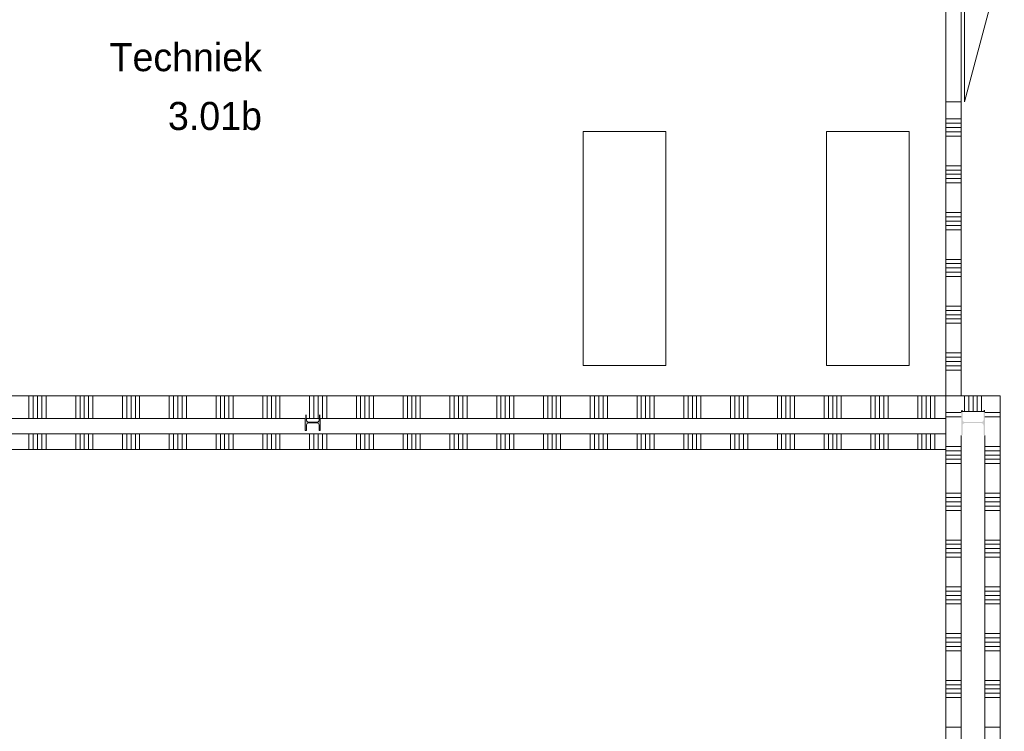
# Model space of a CAD drawing. Header units: millimetres. Extents: x -409 to 257590, y -7854 to 67330.
# Tile 199 of 205: x 173761 to 180076, y 19283 to 23846. Entities that reach past the tile are written whole.
import ezdxf
from ezdxf.enums import TextEntityAlignment as Align

# ---------------------------------------------------------------- set-up
doc = ezdxf.new("R2010")
doc.units = ezdxf.units.MM
doc.header["$MEASUREMENT"] = 0
for name, color, linetype in [('22 NC Binnenwanden', 7, 'Continuous'), ('22 NC Binnenwanden Doorsnede-arcering', 7, 'Continuous'), ('New_22 NC Binnenwanden', 7, 'Continuous'), ('New_22 NC Binnenwanden Deuren', 7, 'Continuous'), ('New_22 NC Binnenwanden Doorsnede-arcering', 7, 'Continuous'), ('New_22 NC Binnenwanden Laagscheidingslijnen', 7, 'Continuous'), ('New_23 Vloeren', 7, 'Continuous'), ('New_Z Ruimtefuncties', 7, 'Continuous'), ('New_Z Ruimtefuncties Zone omranding', 7, 'Continuous'), ('New_Z Ruimtefuncties Zone tekst', 7, 'Continuous'), ('S-COLS-____-OTLN.RVT S', 7, 'Continuous'), ('S-COLS-____-OTLN.RVT S Doorsnede-arcering', 7, 'Continuous')]:
    doc.layers.add(name, color=color, linetype=linetype)
doc.styles.add('GENERATED_STYLE_1', font='txt')

# ---------------------------------------------------------------- blocks, each defined once
blk = doc.blocks.new('Slab_50_3', base_point=(152039.9, 25995.4))
at = {"layer": 'New_23 Vloeren', "color": 1, "linetype": 'Continuous', "lineweight": 0, "flags": 128}
blk.add_lwpolyline([(152039.9, 25995.4), (152039.9, 21435), (166925.3, 21435), (166925.3, 22795), (166805.3, 22795), (166805.3, 24010), (171185.5, 24010, -0.225909), (171564, 23215), (171564.9, 23215), (171564.9, 21435), (180049.9, 21435), (180049.9, 15265.6), (183789.9, 15265.6), (183789.9, 25995.4), (179799.9, 25995.4)], format="xyb", close=True, dxfattribs=at)
for points in [[(177374.9, 21629.6), (177904.9, 21629.6), (177904.9, 23129.6), (177374.9, 23129.6)], [(178934.9, 23129.6), (179464.9, 23129.6), (179464.9, 21629.6), (178934.9, 21629.6)]]:
    blk.add_lwpolyline(points, close=True, dxfattribs=at)
blk = doc.blocks.new('Techniek_3.01b_75_3', base_point=(174827.8, 23407.5))
at = {"layer": 'New_Z Ruimtefuncties Zone tekst', "color": 2, "lineweight": 0, "style": 'GENERATED_STYLE_1'}
for tag, p in [('ROOM_NAME', (175314.1, 23696.3)), ('DUMMY_938', (175314.1, 23737.5)), ('ROOM_NUMBER', (175314.1, 23319.2)), ('DUMMY_939', (175314.1, 23360.3))]:
    blk.add_attdef(tag, text='', height=180, dxfattribs=at).set_placement(p, align=Align.TOP_RIGHT)
blk = doc.blocks.new('*X2502', base_point=(122029.9, 0))
at = {"layer": 'New_22 NC Binnenwanden Doorsnede-arcering', "color": 254, "linetype": 'Continuous', "lineweight": 0, "true_color": 0xe9ebeb}
for p, q in [((173820.2, 21398.3), (173820.2, 21435)), ((173847.6, 21398.3), (173847.6, 21435)), ((173875, 21398.3), (173875, 21435)), ((173902.5, 21398.3), (173902.5, 21435)), ((173929.9, 21398.3), (173929.9, 21435)), ((174120.2, 21398.3), (174120.2, 21435)), ((174147.6, 21398.3), (174147.6, 21435)), ((174175, 21398.3), (174175, 21435)), ((174202.5, 21398.3), (174202.5, 21435)), ((174229.9, 21398.3), (174229.9, 21435)), ((174420.2, 21398.3), (174420.2, 21435)), ((174447.6, 21398.3), (174447.6, 21435)), ((174475, 21398.3), (174475, 21435)), ((174502.5, 21398.3), (174502.5, 21435)), ((174529.9, 21398.3), (174529.9, 21435)), ((174720.2, 21398.3), (174720.2, 21435)), ((174747.6, 21398.3), (174747.6, 21435)), ((174775, 21398.3), (174775, 21435)), ((174802.5, 21398.3), (174802.5, 21435)), ((174829.9, 21398.3), (174829.9, 21435)), ((175020.2, 21398.3), (175020.2, 21435)), ((175047.6, 21398.3), (175047.6, 21435)), ((175075, 21398.3), (175075, 21435)), ((175102.5, 21398.3), (175102.5, 21435)), ((175129.9, 21398.3), (175129.9, 21435)), ((175320.2, 21398.3), (175320.2, 21435)), ((175347.6, 21398.3), (175347.6, 21435)), ((175375, 21398.3), (175375, 21435)), ((175402.5, 21398.3), (175402.5, 21435)), ((175429.9, 21398.3), (175429.9, 21435)), ((175620.2, 21398.3), (175620.2, 21435)), ((175647.6, 21398.3), (175647.6, 21435)), ((175675, 21398.3), (175675, 21435)), ((175702.5, 21398.3), (175702.5, 21435)), ((175729.9, 21398.3), (175729.9, 21435)), ((175920.2, 21398.3), (175920.2, 21435)), ((175947.6, 21398.3), (175947.6, 21435)), ((175975, 21398.3), (175975, 21435)), ((176002.5, 21398.3), (176002.5, 21435)), ((176029.9, 21398.3), (176029.9, 21435)), ((176220.2, 21398.3), (176220.2, 21435)), ((176247.6, 21398.3), (176247.6, 21435)), ((176275, 21398.3), (176275, 21435)), ((176302.5, 21398.3), (176302.5, 21435)), ((176329.9, 21398.3), (176329.9, 21435)), ((176520.2, 21398.3), (176520.2, 21435)), ((176547.6, 21398.3), (176547.6, 21435)), ((176575, 21398.3), (176575, 21435)), ((176602.5, 21398.3), (176602.5, 21435)), ((176629.9, 21398.3), (176629.9, 21435)), ((176820.2, 21398.3), (176820.2, 21435)), ((176847.6, 21398.3), (176847.6, 21435)), ((176875, 21398.3), (176875, 21435)), ((176902.5, 21398.3), (176902.5, 21435)), ((176929.9, 21398.3), (176929.9, 21435)), ((177120.2, 21398.3), (177120.2, 21435)), ((177147.6, 21398.3), (177147.6, 21435)), ((177175, 21398.3), (177175, 21435)), ((177202.5, 21398.3), (177202.5, 21435)), ((177229.9, 21398.3), (177229.9, 21435)), ((177420.2, 21398.3), (177420.2, 21435)), ((177447.6, 21398.3), (177447.6, 21435)), ((177475, 21398.3), (177475, 21435)), ((177502.5, 21398.3), (177502.5, 21435)), ((177529.9, 21398.3), (177529.9, 21435)), ((177720.2, 21398.3), (177720.2, 21435)), ((177747.6, 21398.3), (177747.6, 21435)), ((177775, 21398.3), (177775, 21435)), ((177802.5, 21398.3), (177802.5, 21435)), ((177829.9, 21398.3), (177829.9, 21435)), ((178020.2, 21398.3), (178020.2, 21435)), ((178047.6, 21398.3), (178047.6, 21435)), ((178075, 21398.3), (178075, 21435)), ((178102.5, 21398.3), (178102.5, 21435)), ((178129.9, 21398.3), (178129.9, 21435)), ((178320.2, 21398.3), (178320.2, 21435)), ((178347.6, 21398.3), (178347.6, 21435)), ((178375, 21398.3), (178375, 21435)), ((178402.5, 21398.3), (178402.5, 21435)), ((178429.9, 21398.3), (178429.9, 21435)), ((178620.2, 21398.3), (178620.2, 21435)), ((178647.6, 21398.3), (178647.6, 21435)), ((178675, 21398.3), (178675, 21435)), ((178702.5, 21398.3), (178702.5, 21435)), ((178729.9, 21398.3), (178729.9, 21435)), ((178920.2, 21398.3), (178920.2, 21435)), ((178947.6, 21398.3), (178947.6, 21435)), ((178975, 21398.3), (178975, 21435)), ((179002.5, 21398.3), (179002.5, 21435)), ((179029.9, 21398.3), (179029.9, 21435)), ((179220.2, 21398.3), (179220.2, 21435)), ((179247.6, 21398.3), (179247.6, 21435)), ((179275, 21398.3), (179275, 21435)), ((179302.5, 21398.3), (179302.5, 21435)), ((179329.9, 21398.3), (179329.9, 21435)), ((179520.2, 21398.3), (179520.2, 21435)), ((179547.6, 21398.3), (179547.6, 21435)), ((179575, 21398.3), (179575, 21435)), ((179602.5, 21398.3), (179602.5, 21435)), ((179629.9, 21398.3), (179629.9, 21435)), ((173820.2, 21290), (173820.2, 21398.3)), ((173847.6, 21290), (173847.6, 21398.3)), ((173875, 21290), (173875, 21398.3)), ((173902.5, 21290), (173902.5, 21398.3)), ((173929.9, 21290), (173929.9, 21398.3)), ((174120.2, 21290), (174120.2, 21398.3)), ((174147.6, 21290), (174147.6, 21398.3)), ((174175, 21290), (174175, 21398.3)), ((174202.5, 21290), (174202.5, 21398.3)), ((174229.9, 21290), (174229.9, 21398.3)), ((174420.2, 21290), (174420.2, 21398.3)), ((174447.6, 21290), (174447.6, 21398.3)), ((174475, 21290), (174475, 21398.3)), ((174502.5, 21290), (174502.5, 21398.3)), ((174529.9, 21290), (174529.9, 21398.3)), ((174720.2, 21290), (174720.2, 21398.3)), ((174747.6, 21290), (174747.6, 21398.3)), ((174775, 21290), (174775, 21398.3)), ((174802.5, 21290), (174802.5, 21398.3)), ((174829.9, 21290), (174829.9, 21398.3)), ((175020.2, 21290), (175020.2, 21398.3)), ((175047.6, 21290), (175047.6, 21398.3)), ((175075, 21290), (175075, 21398.3)), ((175102.5, 21290), (175102.5, 21398.3)), ((175129.9, 21290), (175129.9, 21398.3)), ((175320.2, 21290), (175320.2, 21398.3)), ((175347.6, 21290), (175347.6, 21398.3)), ((175375, 21290), (175375, 21398.3)), ((175402.5, 21290), (175402.5, 21398.3)), ((175429.9, 21290), (175429.9, 21398.3)), ((175620.2, 21290), (175620.2, 21398.3)), ((175647.6, 21290), (175647.6, 21398.3)), ((175675, 21290), (175675, 21398.3)), ((175702.5, 21290), (175702.5, 21398.3)), ((175729.9, 21290), (175729.9, 21398.3)), ((175920.2, 21290), (175920.2, 21398.3)), ((175947.6, 21290), (175947.6, 21398.3)), ((175975, 21290), (175975, 21398.3)), ((176002.5, 21290), (176002.5, 21398.3)), ((176029.9, 21290), (176029.9, 21398.3)), ((176220.2, 21290), (176220.2, 21398.3)), ((176247.6, 21290), (176247.6, 21398.3)), ((176275, 21290), (176275, 21398.3)), ((176302.5, 21290), (176302.5, 21398.3)), ((176329.9, 21290), (176329.9, 21398.3)), ((176520.2, 21290), (176520.2, 21398.3)), ((176547.6, 21290), (176547.6, 21398.3)), ((176575, 21290), (176575, 21398.3)), ((176602.5, 21290), (176602.5, 21398.3)), ((176629.9, 21290), (176629.9, 21398.3)), ((176820.2, 21290), (176820.2, 21398.3)), ((176847.6, 21290), (176847.6, 21398.3)), ((176875, 21290), (176875, 21398.3)), ((176902.5, 21290), (176902.5, 21398.3)), ((176929.9, 21290), (176929.9, 21398.3)), ((177120.2, 21290), (177120.2, 21398.3)), ((177147.6, 21290), (177147.6, 21398.3)), ((177175, 21290), (177175, 21398.3)), ((177202.5, 21290), (177202.5, 21398.3)), ((177229.9, 21290), (177229.9, 21398.3)), ((177420.2, 21290), (177420.2, 21398.3)), ((177447.6, 21290), (177447.6, 21398.3)), ((177475, 21290), (177475, 21398.3)), ((177502.5, 21290), (177502.5, 21398.3)), ((177529.9, 21290), (177529.9, 21398.3)), ((177720.2, 21290), (177720.2, 21398.3)), ((177747.6, 21290), (177747.6, 21398.3)), ((177775, 21290), (177775, 21398.3)), ((177802.5, 21290), (177802.5, 21398.3)), ((177829.9, 21290), (177829.9, 21398.3)), ((178020.2, 21290), (178020.2, 21398.3)), ((178047.6, 21290), (178047.6, 21398.3)), ((178075, 21290), (178075, 21398.3)), ((178102.5, 21290), (178102.5, 21398.3)), ((178129.9, 21290), (178129.9, 21398.3)), ((178320.2, 21290), (178320.2, 21398.3)), ((178347.6, 21290), (178347.6, 21398.3)), ((178375, 21290), (178375, 21398.3)), ((178402.5, 21290), (178402.5, 21398.3)), ((178429.9, 21290), (178429.9, 21398.3)), ((178620.2, 21290), (178620.2, 21398.3)), ((178647.6, 21290), (178647.6, 21398.3)), ((178675, 21290), (178675, 21398.3)), ((178702.5, 21290), (178702.5, 21398.3)), ((178729.9, 21290), (178729.9, 21398.3)), ((178920.2, 21290), (178920.2, 21398.3)), ((178947.6, 21290), (178947.6, 21398.3)), ((178975, 21290), (178975, 21398.3)), ((179002.5, 21290), (179002.5, 21398.3)), ((179029.9, 21290), (179029.9, 21398.3)), ((179220.2, 21290), (179220.2, 21398.3)), ((179247.6, 21290), (179247.6, 21398.3)), ((179275, 21290), (179275, 21398.3)), ((179302.5, 21290), (179302.5, 21398.3)), ((179329.9, 21290), (179329.9, 21398.3)), ((179520.2, 21290), (179520.2, 21398.3)), ((179547.6, 21290), (179547.6, 21398.3)), ((179575, 21290), (179575, 21398.3)), ((179602.5, 21290), (179602.5, 21398.3)), ((179629.9, 21290), (179629.9, 21398.3))]:
    blk.add_line(p, q, dxfattribs=at)
blk = doc.blocks.new('Wall_579_3', base_point=(152039.9, 21435))
at = {"layer": 'New_22 NC Binnenwanden', "color": 8, "linetype": 'Continuous', "lineweight": 0, "true_color": 0x778488, "flags": 128}
for points in [[(179699.9, 21435), (152039.9, 21435)], [(179699.9, 21435), (179699.9, 21290)], [(171688.4, 21290), (175591.9, 21290)], [(175600.4, 21290), (175679.9, 21290)], [(175688.4, 21290), (179699.9, 21290)]]:
    blk.add_lwpolyline(points, dxfattribs=at)
at = {"layer": 'New_22 NC Binnenwanden', "color": 8, "lineweight": 0, "true_color": 0x778488}
blk.add_blockref('*X2502', (122029.9, 0), dxfattribs=at)
blk = doc.blocks.new('*X2546', base_point=(122029.9, 0))
at = {"layer": 'New_22 NC Binnenwanden Doorsnede-arcering', "color": 254, "linetype": 'Continuous', "lineweight": 0, "true_color": 0xe9ebeb}
for p, q in [((179951.4, 21327.4), (180049.9, 21327.4)), ((179951.4, 21300), (180049.9, 21300)), ((179949.9, 21109.7), (180049.9, 21109.7)), ((179949.9, 21082.3), (180049.9, 21082.3)), ((179949.9, 21054.9), (180049.9, 21054.9)), ((179949.9, 21027.4), (180049.9, 21027.4)), ((179949.9, 21000), (180049.9, 21000)), ((179949.9, 20809.7), (180049.9, 20809.7)), ((179949.9, 20782.3), (180049.9, 20782.3)), ((179949.9, 20754.9), (180049.9, 20754.9)), ((179949.9, 20727.4), (180049.9, 20727.4)), ((179949.9, 20700), (180049.9, 20700)), ((179949.9, 20509.7), (180049.9, 20509.7)), ((179949.9, 20482.3), (180049.9, 20482.3)), ((179949.9, 20454.9), (180049.9, 20454.9)), ((179949.9, 20427.4), (180049.9, 20427.4)), ((179949.9, 20400), (180049.9, 20400)), ((179949.9, 20209.7), (180049.9, 20209.7)), ((179949.9, 20182.3), (180049.9, 20182.3)), ((179949.9, 20154.9), (180049.9, 20154.9)), ((179949.9, 20127.4), (180049.9, 20127.4)), ((179949.9, 20100), (180049.9, 20100)), ((179949.9, 19909.7), (180049.9, 19909.7)), ((179949.9, 19882.3), (180049.9, 19882.3)), ((179949.9, 19854.9), (180049.9, 19854.9)), ((179949.9, 19827.4), (180049.9, 19827.4)), ((179949.9, 19800), (180049.9, 19800)), ((179949.9, 19609.7), (180049.9, 19609.7)), ((179949.9, 19582.3), (180049.9, 19582.3)), ((179949.9, 19554.9), (180049.9, 19554.9)), ((179949.9, 19527.4), (180049.9, 19527.4)), ((179949.9, 19500), (180049.9, 19500)), ((179949.9, 19309.7), (180049.9, 19309.7))]:
    blk.add_line(p, q, dxfattribs=at)
blk = doc.blocks.new('*X2547', base_point=(122029.9, 0))
at = {"layer": 'New_22 NC Binnenwanden Doorsnede-arcering', "color": 254, "linetype": 'Continuous', "lineweight": 0, "true_color": 0xe9ebeb}
for p, q in [((179699.9, 21327.4), (179798.9, 21327.4)), ((179699.9, 21300), (179798.9, 21300)), ((179699.9, 21109.7), (179799.9, 21109.7)), ((179699.9, 21082.3), (179799.9, 21082.3)), ((179699.9, 21054.9), (179799.9, 21054.9)), ((179699.9, 21027.4), (179799.9, 21027.4)), ((179699.9, 21000), (179799.9, 21000)), ((179699.9, 20809.7), (179799.9, 20809.7)), ((179699.9, 20782.3), (179799.9, 20782.3)), ((179699.9, 20754.9), (179799.9, 20754.9)), ((179699.9, 20727.4), (179799.9, 20727.4)), ((179699.9, 20700), (179799.9, 20700)), ((179699.9, 20509.7), (179799.9, 20509.7)), ((179699.9, 20482.3), (179799.9, 20482.3)), ((179699.9, 20454.9), (179799.9, 20454.9)), ((179699.9, 20427.4), (179799.9, 20427.4)), ((179699.9, 20400), (179799.9, 20400)), ((179699.9, 20209.7), (179799.9, 20209.7)), ((179699.9, 20182.3), (179799.9, 20182.3)), ((179699.9, 20154.9), (179799.9, 20154.9)), ((179699.9, 20127.4), (179799.9, 20127.4)), ((179699.9, 20100), (179799.9, 20100)), ((179699.9, 19909.7), (179799.9, 19909.7)), ((179699.9, 19882.3), (179799.9, 19882.3)), ((179699.9, 19854.9), (179799.9, 19854.9)), ((179699.9, 19827.4), (179799.9, 19827.4)), ((179699.9, 19800), (179799.9, 19800)), ((179699.9, 19609.7), (179799.9, 19609.7)), ((179699.9, 19582.3), (179799.9, 19582.3)), ((179699.9, 19554.9), (179799.9, 19554.9)), ((179699.9, 19527.4), (179799.9, 19527.4)), ((179699.9, 19500), (179799.9, 19500)), ((179699.9, 19309.7), (179799.9, 19309.7))]:
    blk.add_line(p, q, dxfattribs=at)
blk = doc.blocks.new('Wall_590_3', base_point=(179874.9, 8550))
at = {"layer": 'New_22 NC Binnenwanden', "color": 8, "linetype": 'Continuous', "lineweight": 0, "true_color": 0x778488, "flags": 128}
for points in [[(179699.9, 21335), (179699.9, 8550)], [(179902.7, 21335), (179799.9, 21335)], [(179949.9, 21335), (179909.6, 21335)], [(180049.9, 8550), (180049.9, 21335)]]:
    blk.add_lwpolyline(points, dxfattribs=at)
at = {"layer": 'New_22 NC Binnenwanden Laagscheidingslijnen', "color": 8, "linetype": 'Continuous', "lineweight": 0, "true_color": 0x778488}
for p, q in [((179799.9, 21180), (179799.9, 8550)), ((179949.9, 8550), (179949.9, 21180))]:
    blk.add_line(p, q, dxfattribs=at)
at = {"layer": 'New_22 NC Binnenwanden', "color": 8, "lineweight": 0, "true_color": 0x778488}
for name in ['*X2547', '*X2546']:
    blk.add_blockref(name, (122029.9, 0), dxfattribs=at)
blk = doc.blocks.new('*X2551', base_point=(122029.9, 0))
at = {"layer": 'New_22 NC Binnenwanden Doorsnede-arcering', "color": 254, "linetype": 'Continuous', "lineweight": 0, "true_color": 0xe9ebeb}
for p, q in [((179820.2, 21398.3), (179820.2, 21435)), ((179847.6, 21398.3), (179847.6, 21435)), ((179875, 21398.3), (179875, 21435)), ((179902.5, 21398.3), (179902.5, 21435)), ((179929.9, 21398.3), (179929.9, 21435)), ((179820.2, 21335), (179820.2, 21398.3)), ((179847.6, 21335), (179847.6, 21398.3)), ((179875, 21335), (179875, 21398.3)), ((179902.5, 21335), (179902.5, 21398.3)), ((179929.9, 21335), (179929.9, 21398.3))]:
    blk.add_line(p, q, dxfattribs=at)
blk = doc.blocks.new('Wall_592_3', base_point=(179699.9, 21435))
at = {"layer": 'New_22 NC Binnenwanden', "color": 8, "linetype": 'Continuous', "lineweight": 0, "true_color": 0x778488, "flags": 128}
for points in [[(180049.9, 21435), (179699.9, 21435)], [(179699.9, 21435), (179699.9, 21335)], [(180049.9, 21335), (180049.9, 21435)], [(179808.4, 21335), (179941.9, 21335)]]:
    blk.add_lwpolyline(points, dxfattribs=at)
at = {"layer": 'New_22 NC Binnenwanden', "color": 8, "lineweight": 0, "true_color": 0x778488}
blk.add_blockref('*X2551', (122029.9, 0), dxfattribs=at)
blk = doc.blocks.new('*X2563', base_point=(122029.9, 0))
at = {"layer": 'New_22 NC Binnenwanden Doorsnede-arcering', "color": 254, "linetype": 'Continuous', "lineweight": 0, "true_color": 0xe9ebeb}
for p, q in [((179699.9, 25909.7), (179799.9, 25909.7)), ((179699.9, 25882.3), (179799.9, 25882.3)), ((179699.9, 25854.9), (179799.9, 25854.9)), ((179699.9, 25827.4), (179799.9, 25827.4)), ((179699.9, 25800), (179799.9, 25800)), ((179699.9, 25609.7), (179799.9, 25609.7)), ((179699.9, 25582.3), (179799.9, 25582.3)), ((179699.9, 25554.9), (179799.9, 25554.9)), ((179699.9, 25527.4), (179799.9, 25527.4)), ((179699.9, 25500), (179799.9, 25500)), ((179699.9, 25309.7), (179799.9, 25309.7)), ((179699.9, 25282.3), (179799.9, 25282.3)), ((179699.9, 25254.9), (179799.9, 25254.9))]:
    blk.add_line(p, q, dxfattribs=at)
blk = doc.blocks.new('*X2564', base_point=(122029.9, 0))
at = {"layer": 'New_22 NC Binnenwanden Doorsnede-arcering', "color": 254, "linetype": 'Continuous', "lineweight": 0, "true_color": 0xe9ebeb}
for p, q in [((179699.9, 23209.7), (179799.9, 23209.7)), ((179699.9, 23182.3), (179799.9, 23182.3)), ((179699.9, 23154.9), (179799.9, 23154.9)), ((179699.9, 23127.4), (179799.9, 23127.4)), ((179699.9, 23100), (179799.9, 23100)), ((179699.9, 22909.7), (179799.9, 22909.7)), ((179699.9, 22882.3), (179799.9, 22882.3)), ((179699.9, 22854.9), (179799.9, 22854.9)), ((179699.9, 22827.4), (179799.9, 22827.4)), ((179699.9, 22800), (179799.9, 22800)), ((179699.9, 22609.7), (179799.9, 22609.7)), ((179699.9, 22582.3), (179799.9, 22582.3)), ((179699.9, 22554.9), (179799.9, 22554.9)), ((179699.9, 22527.4), (179799.9, 22527.4)), ((179699.9, 22500), (179799.9, 22500)), ((179699.9, 22309.7), (179799.9, 22309.7)), ((179699.9, 22282.3), (179799.9, 22282.3)), ((179699.9, 22254.9), (179799.9, 22254.9)), ((179699.9, 22227.4), (179799.9, 22227.4)), ((179699.9, 22200), (179799.9, 22200)), ((179699.9, 22009.7), (179799.9, 22009.7)), ((179699.9, 21982.3), (179799.9, 21982.3)), ((179699.9, 21954.9), (179799.9, 21954.9)), ((179699.9, 21927.4), (179799.9, 21927.4)), ((179699.9, 21900), (179799.9, 21900)), ((179699.9, 21709.7), (179799.9, 21709.7)), ((179699.9, 21682.3), (179799.9, 21682.3)), ((179699.9, 21654.9), (179799.9, 21654.9)), ((179699.9, 21627.4), (179799.9, 21627.4)), ((179699.9, 21600), (179799.9, 21600))]:
    blk.add_line(p, q, dxfattribs=at)
blk = doc.blocks.new('D2 22_7')
at = {"layer": 'New_22 NC Binnenwanden Deuren', "color": 1, "linetype": 'Continuous', "lineweight": 0}
for p, q in [((-967, 0), (-32.9, 250.3)), ((967, 0), (32.9, 250.3)), ((-967, 0), (0, 0)), ((967, 0), (0, 0))]:
    blk.add_line(p, q, dxfattribs=at)
at = {"layer": 'New_22 NC Binnenwanden Deuren', "color": 7, "linetype": 'Continuous', "lineweight": 0}
for p, q in [((-967, -20), (-967, -120)), ((-967, -20), (-967, -120)), ((967, -20), (967, -120)), ((967, -20), (967, -120))]:
    blk.add_line(p, q, dxfattribs=at)
at = {"layer": 'New_22 NC Binnenwanden Deuren', "color": 1, "linetype": 'Continuous', "lineweight": 0}
for centre, start, end in [((-967, 0), 0, 15), ((967, 0), 165, 180)]:
    blk.add_arc(centre, 967, start, end, dxfattribs=at)
blk = doc.blocks.new('Wall_596_3', base_point=(179799.9, 26140.1))
at = {"layer": 'New_22 NC Binnenwanden', "color": 8, "linetype": 'Continuous', "lineweight": 0, "true_color": 0x778488}
for p, q in [((179799.9, 25254.1), (179699.9, 25254.1)), ((179799.9, 23320.1), (179699.9, 23320.1))]:
    blk.add_line(p, q, dxfattribs=at)
at = {"layer": 'New_22 NC Binnenwanden', "color": 8, "linetype": 'Continuous', "lineweight": 0, "true_color": 0x778488, "flags": 128}
for points in [[(179799.9, 26140.1), (179699.9, 26140.1)], [(179699.9, 25995.1), (179699.9, 25254.1)], [(179799.9, 25254.1), (179799.9, 25995.1)], [(179699.9, 23320.1), (179699.9, 21435)], [(179799.9, 21435), (179799.9, 23320.1)], [(179799.9, 21435), (179699.9, 21435)]]:
    blk.add_lwpolyline(points, dxfattribs=at)
at = {"layer": 'New_22 NC Binnenwanden Laagscheidingslijnen', "color": 8, "linetype": 'Continuous', "lineweight": 0, "true_color": 0x778488}
for p, q in [((179799.9, 26140.1), (179699.9, 26140.1)), ((179699.9, 25995.1), (179799.9, 25995.1))]:
    blk.add_line(p, q, dxfattribs=at)
at = {"layer": 'New_22 NC Binnenwanden', "color": 8, "lineweight": 0, "true_color": 0x778488}
for name in ['*X2563', '*X2564']:
    blk.add_blockref(name, (122029.9, 0), dxfattribs=at)
at = {"layer": 'New_22 NC Binnenwanden Deuren', "color": 1, "linetype": 'Continuous', "lineweight": 0, "zscale": 1000, "rotation": 270}
blk.add_blockref('D2 22_7', (179819.9, 24287.1), dxfattribs=at)
blk = doc.blocks.new('*X2568', base_point=(122029.9, 0))
at = {"layer": '22 NC Binnenwanden Doorsnede-arcering', "color": 254, "linetype": 'Continuous', "lineweight": 0, "true_color": 0xe9ebeb}
for p, q in [((173820.2, 21090), (173820.2, 21190)), ((173847.6, 21090), (173847.6, 21190)), ((173875, 21090), (173875, 21190)), ((173902.5, 21090), (173902.5, 21190)), ((173929.9, 21090), (173929.9, 21190)), ((174120.2, 21090), (174120.2, 21190)), ((174147.6, 21090), (174147.6, 21190)), ((174175, 21090), (174175, 21190)), ((174202.5, 21090), (174202.5, 21190)), ((174229.9, 21090), (174229.9, 21190)), ((174420.2, 21090), (174420.2, 21190)), ((174447.6, 21090), (174447.6, 21190)), ((174475, 21090), (174475, 21190)), ((174502.5, 21090), (174502.5, 21190)), ((174529.9, 21090), (174529.9, 21190)), ((174720.2, 21090), (174720.2, 21190)), ((174747.6, 21090), (174747.6, 21190)), ((174775, 21090), (174775, 21190)), ((174802.5, 21090), (174802.5, 21190)), ((174829.9, 21090), (174829.9, 21190)), ((175020.2, 21090), (175020.2, 21190)), ((175047.6, 21090), (175047.6, 21190)), ((175075, 21090), (175075, 21190)), ((175102.5, 21090), (175102.5, 21190)), ((175129.9, 21090), (175129.9, 21190)), ((175320.2, 21090), (175320.2, 21190)), ((175347.6, 21090), (175347.6, 21190)), ((175375, 21090), (175375, 21190)), ((175402.5, 21090), (175402.5, 21190)), ((175429.9, 21090), (175429.9, 21190)), ((175620.2, 21090), (175620.2, 21190)), ((175647.6, 21090), (175647.6, 21190)), ((175675, 21090), (175675, 21190)), ((175702.5, 21090), (175702.5, 21190)), ((175729.9, 21090), (175729.9, 21190)), ((175920.2, 21090), (175920.2, 21190)), ((175947.6, 21090), (175947.6, 21190)), ((175975, 21090), (175975, 21190)), ((176002.5, 21090), (176002.5, 21190)), ((176029.9, 21090), (176029.9, 21190)), ((176220.2, 21090), (176220.2, 21190)), ((176247.6, 21090), (176247.6, 21190)), ((176275, 21090), (176275, 21190)), ((176302.5, 21090), (176302.5, 21190)), ((176329.9, 21090), (176329.9, 21190)), ((176520.2, 21090), (176520.2, 21190)), ((176547.6, 21090), (176547.6, 21190)), ((176575, 21090), (176575, 21190)), ((176602.5, 21090), (176602.5, 21190)), ((176629.9, 21090), (176629.9, 21190)), ((176820.2, 21090), (176820.2, 21190)), ((176847.6, 21090), (176847.6, 21190)), ((176875, 21090), (176875, 21190)), ((176902.5, 21090), (176902.5, 21190)), ((176929.9, 21090), (176929.9, 21190)), ((177120.2, 21090), (177120.2, 21190)), ((177147.6, 21090), (177147.6, 21190)), ((177175, 21090), (177175, 21190)), ((177202.5, 21090), (177202.5, 21190)), ((177229.9, 21090), (177229.9, 21190)), ((177420.2, 21090), (177420.2, 21190)), ((177447.6, 21090), (177447.6, 21190)), ((177475, 21090), (177475, 21190)), ((177502.5, 21090), (177502.5, 21190)), ((177529.9, 21090), (177529.9, 21190)), ((177720.2, 21090), (177720.2, 21190)), ((177747.6, 21090), (177747.6, 21190)), ((177775, 21090), (177775, 21190)), ((177802.5, 21090), (177802.5, 21190)), ((177829.9, 21090), (177829.9, 21190)), ((178020.2, 21090), (178020.2, 21190)), ((178047.6, 21090), (178047.6, 21190)), ((178075, 21090), (178075, 21190)), ((178102.5, 21090), (178102.5, 21190)), ((178129.9, 21090), (178129.9, 21190)), ((178320.2, 21090), (178320.2, 21190)), ((178347.6, 21090), (178347.6, 21190)), ((178375, 21090), (178375, 21190)), ((178402.5, 21090), (178402.5, 21190)), ((178429.9, 21090), (178429.9, 21190)), ((178620.2, 21090), (178620.2, 21190)), ((178647.6, 21090), (178647.6, 21190)), ((178675, 21090), (178675, 21190)), ((178702.5, 21090), (178702.5, 21190)), ((178729.9, 21090), (178729.9, 21190)), ((178920.2, 21090), (178920.2, 21190)), ((178947.6, 21090), (178947.6, 21190)), ((178975, 21090), (178975, 21190)), ((179002.5, 21090), (179002.5, 21190)), ((179029.9, 21090), (179029.9, 21190)), ((179220.2, 21090), (179220.2, 21190)), ((179247.6, 21090), (179247.6, 21190)), ((179275, 21090), (179275, 21190)), ((179302.5, 21090), (179302.5, 21190)), ((179329.9, 21090), (179329.9, 21190)), ((179520.2, 21090), (179520.2, 21190)), ((179547.6, 21090), (179547.6, 21190)), ((179575, 21090), (179575, 21190)), ((179602.5, 21090), (179602.5, 21190)), ((179629.9, 21090), (179629.9, 21190))]:
    blk.add_line(p, q, dxfattribs=at)
blk = doc.blocks.new('Wall_597_3', base_point=(155579.9, 21190))
at = {"layer": '22 NC Binnenwanden', "color": 8, "linetype": 'Continuous', "lineweight": 0, "true_color": 0x778488, "flags": 128}
for points in [[(179699.9, 21190), (167814.9, 21190)], [(179699.9, 21190), (179699.9, 21090)], [(167814.9, 21090), (179699.9, 21090)]]:
    blk.add_lwpolyline(points, dxfattribs=at)
at = {"layer": '22 NC Binnenwanden', "color": 8, "lineweight": 0, "true_color": 0x778488}
blk.add_blockref('*X2568', (122029.9, 0), dxfattribs=at)
blk = doc.blocks.new('Column_44_3', base_point=(179875.4, 21263))
at = {"layer": 'S-COLS-____-OTLN.RVT S Doorsnede-arcering', "linetype": 'Continuous', "lineweight": 0, "true_color": 0x778488}
for points in [[(179799.4, 21343), (179799.4, 21335), (179799.9, 21335), (179808.4, 21335), (179808.4, 21343)], [(179799.4, 21335), (179799.4, 21183), (179799.9, 21183), (179799.9, 21335)], [(179799.9, 21335), (179799.9, 21183), (179808.4, 21183), (179808.4, 21245, -0.414214), (179823.4, 21260), (179927.4, 21260, -0.414214), (179942.4, 21245), (179942.4, 21183), (179949.9, 21183), (179949.9, 21335), (179942.4, 21335), (179942.4, 21281, -0.414214), (179927.4, 21266), (179823.4, 21266, -0.414214), (179808.4, 21281), (179808.4, 21335)], [(179951.4, 21343), (179942.4, 21343), (179942.4, 21335), (179949.9, 21335), (179951.4, 21335)], [(179949.9, 21183), (179951.4, 21183), (179951.4, 21335), (179949.9, 21335)]]:
    blk.add_hatch(color=8, dxfattribs=at).paths.add_polyline_path(points)
blk = doc.blocks.new('Column_49_3', base_point=(175640.4, 21263))
at = {"layer": 'S-COLS-____-OTLN.RVT S Doorsnede-arcering', "linetype": 'Continuous', "lineweight": 0, "true_color": 0x778488}
for points in [[(175600.4, 21313), (175592.4, 21313), (175592.4, 21290), (175600.4, 21290)], [(175592.4, 21213), (175600.4, 21213), (175600.4, 21248.5, -0.414214), (175612.4, 21260.5), (175668.4, 21260.5, -0.414214), (175680.4, 21248.5), (175680.4, 21213), (175688.4, 21213), (175688.4, 21290), (175680.4, 21290), (175680.4, 21277.5, -0.414214), (175668.4, 21265.5), (175612.4, 21265.5, -0.414214), (175600.4, 21277.5), (175600.4, 21290), (175592.4, 21290)], [(175688.4, 21313), (175680.4, 21313), (175680.4, 21290), (175688.4, 21290)]]:
    blk.add_hatch(color=8, dxfattribs=at).paths.add_polyline_path(points)
at = {"layer": 'S-COLS-____-OTLN.RVT S', "color": 9, "linetype": 'Continuous', "lineweight": 0, "flags": 128}
for points in [[(175592.4, 21213), (175600.4, 21213), (175600.4, 21248.5, -0.414214), (175612.4, 21260.5), (175668.4, 21260.5, -0.414214), (175680.4, 21248.5), (175680.4, 21213), (175688.4, 21213), (175688.4, 21290)], [(175680.4, 21290), (175680.4, 21277.5, -0.414214), (175668.4, 21265.5), (175612.4, 21265.5, -0.414214), (175600.4, 21277.5), (175600.4, 21290)]]:
    blk.add_lwpolyline(points, format="xyb", dxfattribs=at)
blk.add_lwpolyline([(175592.4, 21290), (175592.4, 21213)], dxfattribs=at)

msp = doc.modelspace()

# ---------------------------------------------------------------- linework, layer by layer
at = {"layer": 'New_Z Ruimtefuncties Zone omranding', "color": 142, "linetype": 'Continuous', "lineweight": 0, "true_color": 0x0ca2d3, "flags": 128}
msp.add_lwpolyline([(171639.9, 25995.1), (171639.9, 22883.7, -0.030394), (171639.9, 22700), (171639.9, 21435), (179699.9, 21435), (179699.9, 25995.1)], format="xyb", close=True, dxfattribs=at)
msp.add_lwpolyline([(180049.9, 15250), (183790, 15250), (183790, 25995.1), (179799.9, 25995.1), (179799.9, 21435), (180049.9, 21435)], close=True, dxfattribs=at)

# ---------------------------------------------------------------- block references
at = {"layer": '22 NC Binnenwanden', "color": 8, "lineweight": 0, "true_color": 0x778488}
msp.add_blockref('Wall_597_3', (155579.9, 21190), dxfattribs=at)
at = {"layer": 'New_22 NC Binnenwanden', "color": 8, "lineweight": 0, "true_color": 0x778488}
for name, p in [('Wall_596_3', (179799.9, 26140.1)), ('Wall_579_3', (152039.9, 21435)), ('Wall_592_3', (179699.9, 21435)), ('Wall_590_3', (179874.9, 8550))]:
    msp.add_blockref(name, p, dxfattribs=at)
at = {"layer": 'New_23 Vloeren', "color": 1, "linetype": 'Continuous', "lineweight": 0}
msp.add_blockref('Slab_50_3', (152039.9, 25995.4), dxfattribs=at)
at = {"layer": 'New_Z Ruimtefuncties', "color": 2, "linetype": 'Continuous', "lineweight": 0}
msp.add_blockref('Techniek_3.01b_75_3', (174827.8, 23407.5), dxfattribs=at).add_auto_attribs({'ROOM_NAME': 'Techniek', 'ROOM_NUMBER': '3.01b'})
at = {"layer": 'S-COLS-____-OTLN.RVT S', "color": 3, "lineweight": 0}
for name, p in [('Column_49_3', (175640.4, 21263)), ('Column_44_3', (179875.4, 21263))]:
    msp.add_blockref(name, p, dxfattribs=at)

doc.saveas('drawing.dxf')
